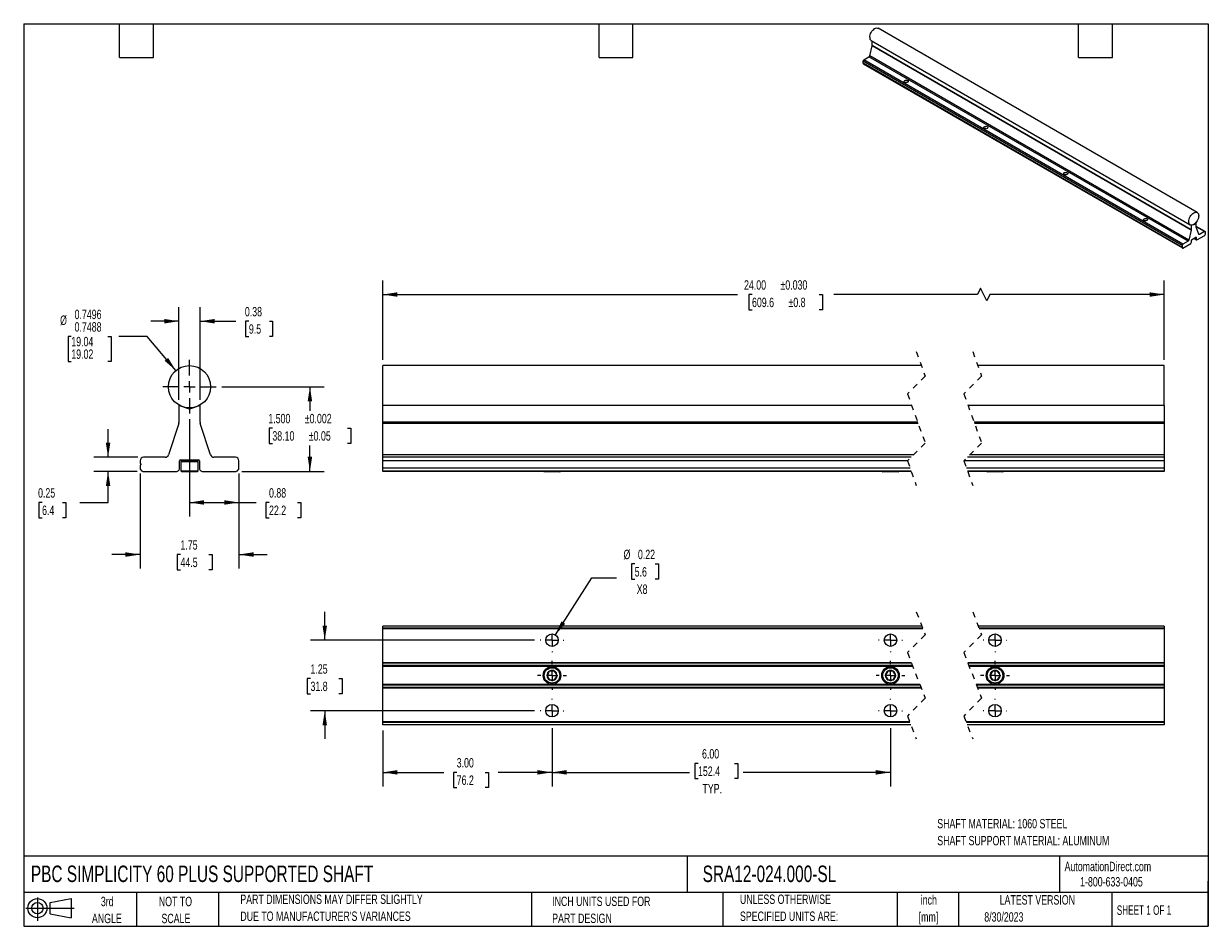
# Model space of a CAD drawing. Header units: inches. Extents: x 0.5 to 21.5, y 0.5 to 16.5.
import ezdxf

# ---------------------------------------------------------------- set-up
doc = ezdxf.new("R2010")
doc.units = ezdxf.units.IN
doc.header["$LTSCALE"] = 2
doc.header["$MEASUREMENT"] = 0
doc.linetypes.add('CENTERX2', pattern=[0.8, 0.5, -0.1, 0.1, -0.1])
doc.linetypes.add('HIDDEN', pattern=[0.075, 0.05, -0.025])
doc.layers.add('CENTER', color=40, linetype='CENTERX2')
doc.layers.add('SLD-DEFPOINTS', color=7, linetype='Continuous')
doc.layers.add('DIMENSIONS', color=140, linetype='Continuous', lineweight=25)
doc.layers.add('TEXT', color=140, linetype='Continuous', lineweight=25)
doc.styles.add('SLDTEXTSTYLE0', font='TXT', dxfattribs={"width": 0.7})
doc.styles.add('SLDTEXTSTYLE1', font='TXT', dxfattribs={"width": 0.65})
doc.dimstyles.new('SLDDIMSTYLE0', dxfattribs={"dimtxt": 0.169922, "dimasz": 0.26, "dimexe": 0, "dimexo": 0.0625, "dimgap": 0.04248, "dimtad": 0, "dimtih": 1, "dimtoh": 1, "dimrnd": 1e-09, "dimdsep": 46, "dimtxsty": 'SLDTEXTSTYLE0', "dimsah": 1, "dimcen": 0.09, "dimadec": 0, "dimazin": 2, "dimtfac": 1, "dimtofl": 0, "dimtmove": 0, "dimatfit": 3, "dimfxl": 0, "dimfrac": 2, "dimtolj": 1, "dimtzin": 12, "dimarcsym": 0})
doc.dimstyles.new('SLDDIMSTYLE1', dxfattribs={"dimtxt": 0.169922, "dimasz": 0.26, "dimexe": 0, "dimexo": 0.0625, "dimgap": 0.04248, "dimtad": 0, "dimtih": 1, "dimtoh": 1, "dimrnd": 1e-09, "dimzin": 12, "dimdsep": 46, "dimtxsty": 'SLDTEXTSTYLE0', "dimsah": 1, "dimcen": 0.09, "dimadec": 0, "dimazin": 3, "dimtfac": 1, "dimtmove": 0, "dimatfit": 0, "dimfxl": 0, "dimfrac": 2, "dimtolj": 1, "dimtzin": 12, "dimarcsym": 0})
doc.dimstyles.new('SLDDIMSTYLE2', dxfattribs={"dimtxt": 0.169922, "dimasz": 0.26, "dimexe": 0, "dimexo": 0.0625, "dimgap": 0.04248, "dimtad": 0, "dimtih": 1, "dimtoh": 1, "dimrnd": 1e-09, "dimdsep": 46, "dimtxsty": 'SLDTEXTSTYLE0', "dimsah": 1, "dimcen": 0.09, "dimadec": 0, "dimazin": 2, "dimtfac": 1, "dimtmove": 0, "dimatfit": 0, "dimfxl": 0, "dimfrac": 2, "dimtolj": 1, "dimtzin": 12, "dimarcsym": 0})
doc.dimstyles.new('SLDDIMSTYLE3', dxfattribs={"dimtxt": 0.169922, "dimasz": 0.26, "dimexe": 0, "dimexo": 0.0625, "dimgap": 0.04248, "dimtad": 0, "dimtih": 1, "dimtoh": 1, "dimdec": 3, "dimrnd": 1e-09, "dimzin": 4, "dimdsep": 46, "dimtxsty": 'SLDTEXTSTYLE0', "dimsah": 1, "dimcen": 0.09, "dimadec": 0, "dimazin": 1, "dimtol": 1, "dimtp": 0.002, "dimtm": 0.002, "dimtfac": 1, "dimtdec": 3, "dimtofl": 0, "dimtmove": 0, "dimatfit": 3, "dimfxl": 0, "dimfrac": 2, "dimtolj": 1, "dimarcsym": 0})
doc.dimstyles.new('SLDDIMSTYLE4', dxfattribs={"dimtxt": 0.169922, "dimasz": 0.26, "dimexe": 0, "dimexo": 0.0625, "dimgap": 0.04248, "dimtad": 0, "dimtih": 1, "dimtoh": 1, "dimdec": 4, "dimrnd": 1e-09, "dimzin": 0, "dimdsep": 46, "dimtxsty": 'SLDTEXTSTYLE0', "dimsah": 1, "dimcen": 0, "dimadec": 0, "dimazin": 0, "dimlim": 1, "dimtp": -0.0004, "dimtm": 0.0012, "dimtfac": 1, "dimtdec": 4, "dimtofl": 0, "dimtmove": 0, "dimatfit": 3, "dimfxl": 0, "dimfrac": 2, "dimtolj": 1, "dimtzin": 12, "dimarcsym": 0})
doc.dimstyles.new('SLDDIMSTYLE5', dxfattribs={"dimtxt": 0.169922, "dimasz": 0.26, "dimexe": 0, "dimexo": 0.0625, "dimgap": 0.04248, "dimtad": 0, "dimtih": 1, "dimtoh": 1, "dimrnd": 1e-09, "dimzin": 4, "dimdsep": 46, "dimtxsty": 'SLDTEXTSTYLE0', "dimsah": 1, "dimcen": 0.09, "dimadec": 0, "dimazin": 1, "dimtol": 1, "dimtp": 0.03, "dimtm": 0.03, "dimtfac": 1, "dimtdec": 3, "dimtofl": 0, "dimtmove": 0, "dimatfit": 3, "dimfxl": 0, "dimfrac": 2, "dimtolj": 1, "dimarcsym": 0})
doc.dimstyles.new('SLDDIMSTYLE6', dxfattribs={"dimtxt": 0.169922, "dimasz": 0.26, "dimexe": 0, "dimexo": 0.0625, "dimgap": 0.04248, "dimtad": 0, "dimtih": 1, "dimtoh": 1, "dimrnd": 1e-09, "dimzin": 4, "dimdsep": 46, "dimtxsty": 'SLDTEXTSTYLE0', "dimsah": 1, "dimcen": 0.09, "dimadec": 0, "dimazin": 1, "dimtfac": 1, "dimtofl": 0, "dimtmove": 0, "dimatfit": 3, "dimfxl": 0, "dimfrac": 2, "dimtolj": 1, "dimtzin": 12, "dimarcsym": 0})
doc.dimstyles.new('SLDDIMSTYLE7', dxfattribs={"dimtxt": 0.169922, "dimasz": 0.26, "dimexe": 0, "dimexo": 0.0625, "dimgap": 0.04248, "dimtad": 0, "dimtih": 1, "dimtoh": 1, "dimrnd": 1e-09, "dimdsep": 46, "dimtxsty": 'SLDTEXTSTYLE0', "dimsah": 1, "dimcen": 0, "dimadec": 0, "dimazin": 2, "dimtfac": 1, "dimtofl": 0, "dimtmove": 0, "dimatfit": 3, "dimfxl": 0, "dimfrac": 2, "dimtolj": 1, "dimtzin": 12, "dimarcsym": 0})

# ---------------------------------------------------------------- blocks, each defined once
blk = doc.blocks.new('Block11')
at = {"color": 7, "linetype": 'Continuous', "lineweight": 18}
for p, q in [((0, 0.227), (0.856, 0.227)), ((0.204, 0.418), (0.204, 0)), ((0.431, 0.328), (0.801, 0.396)), ((0.431, 0.126), (0.431, 0.328)), ((0.801, 0.396), (0.801, 0.058)), ((0.431, 0.126), (0.801, 0.058))]:
    blk.add_line(p, q, dxfattribs=at)
for radius in [0.169, 0.101]:
    blk.add_circle((0.204, 0.227), radius, dxfattribs=at)
blk = doc.blocks.new('Block12')
at = {"layer": 'SLD-DEFPOINTS'}
blk.add_blockref('Block11', (0, 0), dxfattribs=at)
blk = doc.blocks.new('SW_NOTE_0')
at = {"layer": 'TEXT', "color": 0, "char_height": 0.16667, "attachment_point": 1, "style": 'SLDTEXTSTYLE0'}
for s, insert in [('SHAFT MATERIAL: 1060 STEEL', (0, 0.215)), ('SHAFT SUPPORT MATERIAL: ALUMINUM', (0, -0.086))]:
    blk.add_mtext(s, dxfattribs=dict(at, insert=insert))
blk = doc.blocks.new('SW_NOTE_0_1')
at = {"layer": 'TEXT', "color": 0, "char_height": 0.1667, "attachment_point": 2, "style": 'SLDTEXTSTYLE0'}
for s, insert in [('inch', (0.25, 0.215)), ('[mm]', (0.244, -0.086))]:
    blk.add_mtext(s, dxfattribs=dict(at, insert=insert))
blk = doc.blocks.new('SW_NOTE_0_2')
at = {"layer": 'TEXT', "color": 0, "char_height": 0.16667, "attachment_point": 1, "style": 'SLDTEXTSTYLE0'}
for s, insert in [('UNLESS OTHERWISE', (0, 0.215)), ('SPECIFIED UNITS ARE:', (0, -0.086))]:
    blk.add_mtext(s, dxfattribs=dict(at, insert=insert))
blk = doc.blocks.new('SW_NOTE_0_3')
at = {"layer": 'TEXT', "color": 0, "char_height": 0.16667, "attachment_point": 1, "style": 'SLDTEXTSTYLE0'}
for s, insert in [('PART DIMENSIONS MAY DIFFER SLIGHTLY', (0, 0.215)), ("DUE TO MANUFACTURER'S VARIANCES", (0, -0.086))]:
    blk.add_mtext(s, dxfattribs=dict(at, insert=insert))
blk = doc.blocks.new('SW_NOTE_0_4')
at = {"layer": 'TEXT', "color": 0, "char_height": 0.1667, "attachment_point": 2, "style": 'SLDTEXTSTYLE0'}
for s, insert in [('NOT TO', (0.414, 0.215)), ('SCALE', (0.422, -0.086))]:
    blk.add_mtext(s, dxfattribs=dict(at, insert=insert))
blk = doc.blocks.new('SW_NOTE_0_5')
at = {"layer": 'TEXT', "color": 0, "char_height": 0.1667, "attachment_point": 2, "style": 'SLDTEXTSTYLE0'}
for s, insert in [('3rd', (0.182, 0.215)), ('ANGLE', (0.175, -0.086))]:
    blk.add_mtext(s, dxfattribs=dict(at, insert=insert))
blk = doc.blocks.new('SW_NOTE_0_6')
at = {"layer": 'TEXT', "color": 0, "char_height": 0.16667, "attachment_point": 1, "style": 'SLDTEXTSTYLE0'}
for s, insert in [('INCH UNITS USED FOR', (0, 0.215)), ('PART DESIGN', (0, -0.086))]:
    blk.add_mtext(s, dxfattribs=dict(at, insert=insert))
blk = doc.blocks.new('_D')
at = {"layer": 'DIMENSIONS'}
for p, q in [((3.439, 9.489), (3.439, 7.763)), ((4.314, 8.524), (4.314, 7.763)), ((3.439, 8.013), (4.314, 8.013)), ((4.314, 8.013), (4.619, 8.013)), ((4.849, 8.013), (4.792, 8.013)), ((4.792, 8.013), (4.792, 7.743)), ((5.354, 8.013), (5.411, 8.013)), ((5.411, 8.013), (5.411, 7.743)), ((4.792, 7.743), (4.849, 7.743)), ((5.411, 7.743), (5.354, 7.743))]:
    blk.add_line(p, q, dxfattribs=at)
for points in [[(3.439, 8.013), (3.699, 7.973), (3.699, 8.053)], [(4.314, 8.013), (4.054, 8.053), (4.054, 7.973)]]:
    blk.add_solid(points, dxfattribs=at)
at = {"layer": 'DIMENSIONS', "char_height": 0.1667, "attachment_point": 1, "style": 'SLDTEXTSTYLE0'}
for s, insert in [('0.88', (4.849, 8.266)), ('22.2', (4.849, 7.958))]:
    blk.add_mtext(s, dxfattribs=dict(at, insert=insert))
blk = doc.blocks.new('_D_1')
at = {"layer": 'DIMENSIONS'}
for p, q in [((2.564, 8.524), (2.564, 6.84)), ((4.314, 8.524), (4.314, 6.84)), ((2.564, 7.09), (2.064, 7.09)), ((3.279, 7.09), (3.221, 7.09)), ((3.221, 7.09), (3.221, 6.82)), ((3.783, 7.09), (3.841, 7.09)), ((3.841, 7.09), (3.841, 6.82)), ((4.314, 7.09), (4.814, 7.09)), ((3.221, 6.82), (3.279, 6.82)), ((3.841, 6.82), (3.783, 6.82))]:
    blk.add_line(p, q, dxfattribs=at)
for points in [[(2.564, 7.09), (2.304, 7.13), (2.304, 7.05)], [(4.314, 7.09), (4.574, 7.05), (4.574, 7.13)]]:
    blk.add_solid(points, dxfattribs=at)
at = {"layer": 'DIMENSIONS', "char_height": 0.1667, "attachment_point": 1, "style": 'SLDTEXTSTYLE0'}
for s, insert in [('1.75', (3.279, 7.343)), ('44.5', (3.279, 7.034))]:
    blk.add_mtext(s, dxfattribs=dict(at, insert=insert))
blk = doc.blocks.new('_D_2')
at = {"layer": 'DIMENSIONS'}
for p, q in [((1.996, 8.814), (1.996, 9.314)), ((2.524, 8.814), (1.746, 8.814)), ((2.514, 8.564), (1.746, 8.564)), ((1.996, 8.013), (1.996, 8.564)), ((0.826, 8.013), (0.769, 8.013)), ((0.769, 8.013), (0.769, 7.743)), ((1.189, 8.013), (1.246, 8.013)), ((1.246, 8.013), (1.246, 7.743)), ((1.496, 8.013), (1.996, 8.013)), ((0.769, 7.743), (0.826, 7.743)), ((1.246, 7.743), (1.189, 7.743))]:
    blk.add_line(p, q, dxfattribs=at)
for points in [[(1.996, 8.814), (2.036, 9.074), (1.956, 9.074)], [(1.996, 8.564), (1.956, 8.304), (2.036, 8.304)]]:
    blk.add_solid(points, dxfattribs=at)
at = {"layer": 'DIMENSIONS', "char_height": 0.1667, "attachment_point": 1, "style": 'SLDTEXTSTYLE0'}
for s, insert in [('0.25', (0.755, 8.266)), ('6.4', (0.826, 7.958))]:
    blk.add_mtext(s, dxfattribs=dict(at, insert=insert))
blk = doc.blocks.new('_D_3')
at = {"layer": 'DIMENSIONS'}
for p, q in [((4.014, 10.064), (5.824, 10.064)), ((5.574, 10.064), (5.574, 9.639)), ((4.908, 9.331), (4.851, 9.331)), ((4.851, 9.331), (4.851, 9.061)), ((6.241, 9.331), (6.298, 9.331)), ((6.298, 9.331), (6.298, 9.061)), ((4.851, 9.061), (4.908, 9.061)), ((6.298, 9.061), (6.241, 9.061)), ((5.574, 8.564), (5.574, 9.023)), ((4.365, 8.564), (5.824, 8.564))]:
    blk.add_line(p, q, dxfattribs=at)
for points in [[(5.574, 10.064), (5.534, 9.804), (5.614, 9.804)], [(5.574, 8.564), (5.614, 8.824), (5.534, 8.824)]]:
    blk.add_solid(points, dxfattribs=at)
at = {"layer": 'DIMENSIONS', "char_height": 0.1667, "attachment_point": 1, "style": 'SLDTEXTSTYLE0'}
for s, insert in [('1.500', (4.837, 9.584)), ('±0.002', (5.483, 9.584)), ('38.10', (4.908, 9.276)), ('±0.05', (5.554, 9.276))]:
    blk.add_mtext(s, dxfattribs=dict(at, insert=insert))
blk = doc.blocks.new('_D_4')
at = {"layer": 'DIMENSIONS'}
for p, q in [((3.252, 9.833), (3.252, 11.476)), ((3.627, 9.833), (3.627, 11.476)), ((3.252, 11.226), (2.752, 11.226)), ((3.627, 11.226), (4.261, 11.226)), ((4.492, 11.226), (4.434, 11.226)), ((4.434, 11.226), (4.434, 10.956)), ((4.855, 11.226), (4.912, 11.226)), ((4.912, 11.226), (4.912, 10.956)), ((4.434, 10.956), (4.492, 10.956)), ((4.912, 10.956), (4.855, 10.956))]:
    blk.add_line(p, q, dxfattribs=at)
for points in [[(3.252, 11.226), (2.992, 11.266), (2.992, 11.186)], [(3.627, 11.226), (3.887, 11.186), (3.887, 11.266)]]:
    blk.add_solid(points, dxfattribs=at)
at = {"layer": 'DIMENSIONS', "char_height": 0.1667, "attachment_point": 1, "style": 'SLDTEXTSTYLE0'}
for s, insert in [('0.38', (4.421, 11.479)), ('9.5', (4.492, 11.171))]:
    blk.add_mtext(s, dxfattribs=dict(at, insert=insert))
blk = doc.blocks.new('_D_5')
at = {"layer": 'DIMENSIONS'}
for p, q in [((1.344, 10.955), (1.287, 10.955)), ((1.287, 10.955), (1.287, 10.511)), ((1.99, 10.955), (2.048, 10.955)), ((2.048, 10.955), (2.048, 10.511)), ((2.689, 10.955), (2.189, 10.955)), ((3.198, 10.351), (2.689, 10.955)), ((1.287, 10.511), (1.344, 10.511)), ((2.048, 10.511), (1.99, 10.511))]:
    blk.add_line(p, q, dxfattribs=at)
blk.add_solid([(3.198, 10.351), (3.061, 10.575), (3, 10.524)], dxfattribs=at)
at = {"layer": 'DIMENSIONS', "char_height": 0.1667, "attachment_point": 1, "style": 'SLDTEXTSTYLE0'}
for s, insert in [('0.7496', (1.402, 11.43)), ('%%c', (1.145, 11.327)), ('0.7488', (1.402, 11.208)), ('19.04', (1.344, 10.948)), ('19.02', (1.344, 10.726))]:
    blk.add_mtext(s, dxfattribs=dict(at, insert=insert))
blk = doc.blocks.new('SW_CENTERMARKSYMBOL_0')
at = {"layer": 'CENTER', "color": 0}
for p, q in [((0, 0.2), (0, 0.475)), ((-0.2, 0), (-0.475, 0)), ((0, 0), (-0.1, 0)), ((0, 0), (0, 0.1)), ((0, 0), (0, -0.1)), ((0, 0), (0.1, 0)), ((0.2, 0), (0.475, 0)), ((0, -0.2), (0, -0.475))]:
    blk.add_line(p, q, dxfattribs=at)
blk = doc.blocks.new('_D_6')
at = {"layer": 'DIMENSIONS'}
for p, q in [((6.866, 10.539), (6.866, 11.949)), ((17.461, 11.81), (17.406, 11.699)), ((17.572, 11.588), (17.461, 11.81)), ((20.72, 10.539), (20.72, 11.949)), ((6.866, 11.699), (13.154, 11.699)), ((13.411, 11.699), (13.354, 11.699)), ((13.354, 11.699), (13.354, 11.429)), ((14.603, 11.699), (14.66, 11.699)), ((14.66, 11.699), (14.66, 11.429)), ((17.406, 11.699), (14.86, 11.699)), ((17.628, 11.699), (17.572, 11.588)), ((20.72, 11.699), (17.628, 11.699)), ((13.354, 11.429), (13.411, 11.429)), ((14.66, 11.429), (14.603, 11.429))]:
    blk.add_line(p, q, dxfattribs=at)
for points in [[(6.866, 11.699), (7.126, 11.659), (7.126, 11.739)], [(20.72, 11.699), (20.46, 11.739), (20.46, 11.659)]]:
    blk.add_solid(points, dxfattribs=at)
at = {"layer": 'DIMENSIONS', "char_height": 0.1667, "attachment_point": 1, "style": 'SLDTEXTSTYLE0'}
for s, insert in [('24.00', (13.27, 11.952)), ('±0.030', (13.916, 11.952)), ('609.6', (13.411, 11.643)), ('±0.8', (14.058, 11.643))]:
    blk.add_mtext(s, dxfattribs=dict(at, insert=insert))
blk = doc.blocks.new('_D_7')
at = {"layer": 'DIMENSIONS'}
for p, q in [((5.837, 5.572), (5.837, 6.072)), ((9.556, 5.572), (5.587, 5.572)), ((5.584, 4.892), (5.527, 4.892)), ((5.527, 4.892), (5.527, 4.622)), ((6.089, 4.892), (6.146, 4.892)), ((6.146, 4.892), (6.146, 4.622)), ((5.527, 4.622), (5.584, 4.622)), ((6.146, 4.622), (6.089, 4.622)), ((9.556, 4.322), (5.587, 4.322)), ((5.837, 4.322), (5.837, 3.822))]:
    blk.add_line(p, q, dxfattribs=at)
for points in [[(5.837, 5.572), (5.877, 5.832), (5.797, 5.832)], [(5.837, 4.322), (5.797, 4.062), (5.877, 4.062)]]:
    blk.add_solid(points, dxfattribs=at)
at = {"layer": 'DIMENSIONS', "char_height": 0.1667, "attachment_point": 1, "style": 'SLDTEXTSTYLE0'}
for s, insert in [('1.25', (5.584, 5.145)), ('31.8', (5.584, 4.837))]:
    blk.add_mtext(s, dxfattribs=dict(at, insert=insert))
blk = doc.blocks.new('_D_8')
at = {"layer": 'DIMENSIONS'}
for p, q in [((9.866, 4.012), (9.866, 2.979)), ((6.866, 3.972), (6.866, 2.979)), ((6.866, 3.229), (7.946, 3.229)), ((8.176, 3.229), (8.119, 3.229)), ((8.119, 3.229), (8.119, 2.959)), ((8.681, 3.229), (8.738, 3.229)), ((8.738, 3.229), (8.738, 2.959)), ((9.866, 3.229), (8.911, 3.229)), ((8.119, 2.959), (8.176, 2.959)), ((8.738, 2.959), (8.681, 2.959))]:
    blk.add_line(p, q, dxfattribs=at)
for points in [[(6.866, 3.229), (7.126, 3.189), (7.126, 3.269)], [(9.866, 3.229), (9.606, 3.269), (9.606, 3.189)]]:
    blk.add_solid(points, dxfattribs=at)
at = {"layer": 'DIMENSIONS', "char_height": 0.1667, "attachment_point": 1, "style": 'SLDTEXTSTYLE0'}
for s, insert in [('3.00', (8.176, 3.482)), ('76.2', (8.176, 3.174))]:
    blk.add_mtext(s, dxfattribs=dict(at, insert=insert))
blk = doc.blocks.new('_D_9')
at = {"layer": 'DIMENSIONS'}
for p, q in [((9.866, 4.012), (9.866, 2.979)), ((15.866, 4.012), (15.866, 2.979)), ((12.454, 3.388), (12.397, 3.388)), ((12.397, 3.388), (12.397, 3.118)), ((13.101, 3.388), (13.158, 3.388)), ((13.158, 3.388), (13.158, 3.118)), ((9.866, 3.229), (12.302, 3.229)), ((15.866, 3.229), (13.253, 3.229)), ((12.397, 3.118), (12.454, 3.118)), ((13.158, 3.118), (13.101, 3.118))]:
    blk.add_line(p, q, dxfattribs=at)
for points in [[(9.866, 3.229), (10.126, 3.189), (10.126, 3.269)], [(15.866, 3.229), (15.606, 3.269), (15.606, 3.189)]]:
    blk.add_solid(points, dxfattribs=at)
at = {"layer": 'DIMENSIONS', "char_height": 0.1667, "attachment_point": 1, "style": 'SLDTEXTSTYLE0'}
for s, insert in [('6.00', (12.525, 3.641)), ('152.4', (12.454, 3.333)), ('TYP.', (12.533, 3.024))]:
    blk.add_mtext(s, dxfattribs=dict(at, insert=insert))
blk = doc.blocks.new('_D_10')
at = {"layer": 'DIMENSIONS'}
for p, q in [((11.331, 6.923), (11.274, 6.923)), ((11.274, 6.923), (11.274, 6.652)), ((11.695, 6.923), (11.752, 6.923)), ((11.752, 6.923), (11.752, 6.652)), ((9.926, 5.665), (10.57, 6.676)), ((10.57, 6.676), (11.008, 6.676)), ((11.274, 6.652), (11.331, 6.652)), ((11.752, 6.652), (11.695, 6.652))]:
    blk.add_line(p, q, dxfattribs=at)
blk.add_solid([(9.926, 5.665), (10.099, 5.863), (10.032, 5.906)], dxfattribs=at)
at = {"layer": 'DIMENSIONS', "char_height": 0.1667, "attachment_point": 1, "style": 'SLDTEXTSTYLE0'}
for s, insert in [('%%c', (11.133, 7.175)), ('0.22', (11.389, 7.175)), ('5.6', (11.331, 6.867)), ('X8', (11.367, 6.559))]:
    blk.add_mtext(s, dxfattribs=dict(at, insert=insert))
blk = doc.blocks.new('SW_CENTERMARKSYMBOL_1')
at = {"layer": 'CENTER', "color": 0}
for p, q in [((0, 0.2), (0, 0.211)), ((-0.2, 0), (-0.211, 0)), ((0, 0), (-0.1, 0)), ((0, 0), (0, 0.1)), ((0, 0), (0, -0.1)), ((0, 0), (0.1, 0)), ((0.2, 0), (0.211, 0)), ((0, -0.2), (0, -0.211))]:
    blk.add_line(p, q, dxfattribs=at)
blk = doc.blocks.new('SW_CENTERMARKSYMBOL_2')
at = {"layer": 'CENTER', "color": 0}
for p, q in [((0, 0.2), (0, 0.21)), ((-0.2, 0), (-0.211, 0)), ((0, 0), (-0.1, 0)), ((0, 0), (0, 0.1)), ((0, 0), (0, -0.1)), ((0, 0), (0.1, 0)), ((0.2, 0), (0.21, 0)), ((0, -0.2), (0, -0.211))]:
    blk.add_line(p, q, dxfattribs=at)
blk = doc.blocks.new('SW_CENTERMARKSYMBOL_3')
at = {"layer": 'CENTER', "color": 0}
for p, q in [((0, 0.2), (0, 0.211)), ((-0.2, 0), (-0.211, 0)), ((0, 0), (-0.1, 0)), ((0, 0), (0, 0.1)), ((0, 0), (0, -0.1)), ((0, 0), (0.1, 0)), ((0.2, 0), (0.211, 0)), ((0, -0.2), (0, -0.211))]:
    blk.add_line(p, q, dxfattribs=at)
blk = doc.blocks.new('SW_CENTERMARKSYMBOL_4')
at = {"layer": 'CENTER', "color": 0}
for p, q in [((0, 0.2), (0, 0.211)), ((-0.2, 0), (-0.211, 0)), ((0, 0), (-0.1, 0)), ((0, 0), (0, 0.1)), ((0, 0), (0, -0.1)), ((0, 0), (0.1, 0)), ((0.2, 0), (0.211, 0)), ((0, -0.2), (0, -0.211))]:
    blk.add_line(p, q, dxfattribs=at)
blk = doc.blocks.new('SW_CENTERMARKSYMBOL_5')
at = {"layer": 'CENTER', "color": 0}
for p, q in [((0, 0.2), (0, 0.21)), ((-0.2, 0), (-0.211, 0)), ((0, 0), (-0.1, 0)), ((0, 0), (0, 0.1)), ((0, 0), (0, -0.1)), ((0, 0), (0.1, 0)), ((0.2, 0), (0.21, 0)), ((0, -0.2), (0, -0.211))]:
    blk.add_line(p, q, dxfattribs=at)
blk = doc.blocks.new('SW_CENTERMARKSYMBOL_6')
at = {"layer": 'CENTER', "color": 0}
for p, q in [((0, 0.2), (0, 0.21)), ((-0.2, 0), (-0.211, 0)), ((0, 0), (-0.1, 0)), ((0, 0), (0, 0.1)), ((0, 0), (0, -0.1)), ((0, 0), (0.1, 0)), ((0.2, 0), (0.21, 0)), ((0, -0.2), (0, -0.211))]:
    blk.add_line(p, q, dxfattribs=at)
blk = doc.blocks.new('SW_CENTERMARKSYMBOL_7')
at = {"layer": 'CENTER', "color": 0}
for p, q in [((0, 0.2), (0, 0.256)), ((-0.2, 0), (-0.256, 0)), ((0, 0), (-0.1, 0)), ((0, 0), (0, 0.1)), ((0, 0), (0, -0.1)), ((0, 0), (0.1, 0)), ((0.2, 0), (0.256, 0)), ((0, -0.2), (0, -0.256))]:
    blk.add_line(p, q, dxfattribs=at)
blk = doc.blocks.new('SW_CENTERMARKSYMBOL_8')
at = {"layer": 'CENTER', "color": 0}
for p, q in [((0, 0.2), (0, 0.256)), ((-0.2, 0), (-0.256, 0)), ((0, 0), (-0.1, 0)), ((0, 0), (0, 0.1)), ((0, 0), (0, -0.1)), ((0, 0), (0.1, 0)), ((0.2, 0), (0.256, 0)), ((0, -0.2), (0, -0.256))]:
    blk.add_line(p, q, dxfattribs=at)
blk = doc.blocks.new('SW_CENTERMARKSYMBOL_9')
at = {"layer": 'CENTER', "color": 0}
for p, q in [((0, 0.2), (0, 0.256)), ((-0.2, 0), (-0.256, 0)), ((0, 0), (-0.1, 0)), ((0, 0), (0, 0.1)), ((0, 0), (0, -0.1)), ((0, 0), (0.1, 0)), ((0.2, 0), (0.256, 0)), ((0, -0.2), (0, -0.256))]:
    blk.add_line(p, q, dxfattribs=at)

msp = doc.modelspace()

# ---------------------------------------------------------------- linework, layer by layer
for p, q in [((21.30468, 13.15247), (15.64782, 16.4181)), ((15.52283, 16.20159), (21.17969, 12.93596)), ((15.54113, 16.11321), (15.54113, 16.19102)), ((15.49762, 15.93074), (15.54041, 16.10753)), ((21.19727, 12.8419), (15.54041, 16.10753)), ((21.19799, 12.84757), (15.54113, 16.11321)), ((21.03594, 12.5686), (15.37909, 15.83423)), ((15.37909, 15.79884), (15.37909, 15.83423)), ((21.03594, 12.53321), (15.37909, 15.79884)), ((15.38323, 15.78969), (21.04008, 12.52406)), ((15.39323, 15.85872), (15.48361, 15.9109)), ((21.05008, 12.59309), (15.39323, 15.85872)), ((21.14046, 12.64526), (15.48361, 15.9109)), ((21.15447, 12.66511), (15.49762, 15.93074)), ((21.19727, 12.8419), (21.15447, 12.66511)), ((21.19799, 12.92866), (21.19432, 12.93077)), ((21.24218, 12.93559), (21.19799, 12.92866)), ((21.19799, 12.92866), (21.19799, 12.84757)), ((21.24218, 12.93559), (21.23631, 12.93898)), ((21.28637, 12.97968), (21.24218, 12.93559)), ((21.28637, 12.97968), (21.28546, 12.98021)), ((21.28637, 12.8986), (21.28637, 12.97968)), ((21.44428, 12.81587), (21.28637, 12.90703)), ((21.43428, 12.81488), (21.28637, 12.90026)), ((21.32989, 12.76637), (21.2871, 12.89376)), ((21.43428, 12.81488), (21.3439, 12.76271)), ((21.04759, 12.52361), (21.18928, 12.6054)), ((21.14046, 12.64526), (21.05008, 12.59309)), ((21.18928, 12.6054), (21.19163, 12.60774)), ((21.20093, 12.62846), (21.20093, 12.66384)), ((21.20447, 12.66997), (21.27989, 12.71351)), ((21.24339, 12.69243), (21.28757, 12.66693)), ((21.28343, 12.67608), (21.24925, 12.69582)), ((21.28343, 12.71147), (21.27989, 12.71351)), ((21.28343, 12.71147), (21.28343, 12.67608)), ((21.29273, 12.66611), (21.29508, 12.66648)), ((21.29508, 12.66648), (21.43677, 12.74828)), ((21.3439, 12.76271), (21.32805, 12.77186)), ((21.43677, 12.74828), (21.43912, 12.75061)), ((21.44606, 12.79017), (21.44842, 12.79311)), ((21.44606, 12.78515), (21.44606, 12.79017)), ((21.44842, 12.78494), (21.44606, 12.7863)), ((21.44842, 12.78494), (21.44606, 12.78515)), ((21.44842, 12.79311), (21.44842, 12.80671)), ((21.44842, 12.77133), (21.44842, 12.78494)), ((21.03594, 12.5686), (21.03594, 12.53321)), ((21.04525, 12.52324), (21.04759, 12.52361)), ((16.4141, 10.43884), (6.86619, 10.43884)), ((6.86619, 10.06384), (6.86619, 10.43884)), ((20.71973, 10.43884), (17.4141, 10.43884)), ((20.71973, 10.06384), (20.71973, 10.43884)), ((6.86619, 9.73302), (6.86619, 10.06384)), ((20.71973, 9.73302), (20.71973, 10.06384)), ((3.25186, 9.73302), (3.25186, 9.43512)), ((3.43936, 9.66477), (3.25186, 9.73302)), ((3.34436, 9.70107), (3.34436, 9.69935)), ((3.62686, 9.73302), (3.43936, 9.66477)), ((3.53436, 9.69935), (3.53436, 9.70107)), ((3.62686, 9.43512), (3.62686, 9.73302)), ((16.24023, 9.73302), (6.86619, 9.73302)), ((6.86619, 9.43512), (6.86619, 9.73302)), ((20.71973, 9.73302), (17.24023, 9.73302)), ((20.71973, 9.73302), (20.71973, 9.43512)), ((3.2488, 9.4158), (3.06724, 8.85703)), ((3.81148, 8.85703), (3.62992, 9.4158)), ((16.34776, 9.43512), (6.86619, 9.43512)), ((6.86619, 9.4158), (6.86619, 9.43512)), ((16.35474, 9.4158), (6.86619, 9.4158)), ((6.86619, 8.85703), (6.86619, 9.4158)), ((20.71973, 9.43512), (17.34776, 9.43512)), ((20.71973, 9.4158), (17.35474, 9.4158)), ((20.71973, 9.43512), (20.71973, 9.4158)), ((20.71973, 9.4158), (20.71973, 8.85703)), ((16.2733, 8.85703), (6.86619, 8.85703)), ((6.86619, 8.81384), (6.86619, 8.85703)), ((20.71973, 8.85703), (17.2733, 8.85703)), ((20.71973, 8.85703), (20.71973, 8.81384)), ((2.56436, 8.75384), (2.56436, 8.70384)), ((2.56436, 8.70384), (2.57436, 8.69807)), ((2.57436, 8.67961), (2.56436, 8.67384)), ((2.56436, 8.67384), (2.56436, 8.62384)), ((2.57436, 8.69807), (2.57436, 8.67961)), ((3.0078, 8.81384), (2.62436, 8.81384)), ((3.26436, 8.62384), (3.26436, 8.75384)), ((3.27936, 8.76884), (3.59936, 8.76884)), ((3.29286, 8.74384), (3.28336, 8.73434)), ((3.28336, 8.73434), (3.28336, 8.57284)), ((3.59536, 8.73434), (3.28336, 8.73434)), ((3.29286, 8.74384), (3.58586, 8.74384)), ((3.34436, 8.76884), (3.34436, 8.74384)), ((3.53436, 8.74384), (3.53436, 8.76884)), ((3.59536, 8.73434), (3.58586, 8.74384)), ((3.59536, 8.57284), (3.59536, 8.73434)), ((3.61436, 8.75384), (3.61436, 8.62384)), ((4.25436, 8.81384), (3.87092, 8.81384)), ((4.31436, 8.62384), (4.31436, 8.75384)), ((6.86619, 8.75384), (6.86619, 8.81384)), ((16.23011, 8.81384), (6.86619, 8.81384)), ((6.86619, 8.62384), (6.86619, 8.75384)), ((16.17011, 8.75384), (6.86619, 8.75384)), ((6.86619, 8.56746), (6.86619, 8.62384)), ((16.21196, 8.62384), (6.86619, 8.62384)), ((20.71973, 8.75384), (17.17011, 8.75384)), ((20.71973, 8.62384), (17.21196, 8.62384)), ((20.71973, 8.81384), (17.23011, 8.81384)), ((20.71973, 8.81384), (20.71973, 8.75384)), ((20.71973, 8.75384), (20.71973, 8.62384)), ((20.71973, 8.62384), (20.71973, 8.56746)), ((2.60384, 8.56746), (2.61378, 8.56384)), ((2.61378, 8.56384), (3.21494, 8.56384)), ((3.21494, 8.56384), (3.22488, 8.56746)), ((3.28336, 8.57284), (3.30236, 8.55384)), ((3.28336, 8.57284), (3.59536, 8.57284)), ((3.57636, 8.55384), (3.30236, 8.55384)), ((3.57636, 8.55384), (3.59536, 8.57284)), ((3.65384, 8.56746), (3.66378, 8.56384)), ((3.66378, 8.56384), (4.26494, 8.56384)), ((4.26494, 8.56384), (4.27488, 8.56746)), ((16.23231, 8.56746), (6.86619, 8.56746)), ((6.86619, 8.56384), (6.86619, 8.56746)), ((16.23362, 8.56384), (6.86619, 8.56384)), ((9.71919, 8.56384), (9.72919, 8.55384)), ((10.00319, 8.55384), (9.72919, 8.55384)), ((10.00319, 8.55384), (10.01319, 8.56384)), ((15.71919, 8.56384), (15.72919, 8.55384)), ((16.00319, 8.55384), (15.72919, 8.55384)), ((16.00319, 8.55384), (16.01319, 8.56384)), ((20.71973, 8.56746), (17.23231, 8.56746)), ((20.71973, 8.56384), (17.23362, 8.56384)), ((17.57272, 8.56384), (17.58273, 8.55384)), ((17.85673, 8.55384), (17.58273, 8.55384)), ((17.85673, 8.55384), (17.86672, 8.56384)), ((20.71973, 8.56746), (20.71973, 8.56384)), ((16.42107, 5.82233), (6.86619, 5.82233)), ((6.86619, 5.78285), (6.86619, 5.82233)), ((16.43642, 5.78285), (6.86619, 5.78285)), ((6.86619, 5.77291), (6.86619, 5.78285)), ((16.44028, 5.77291), (6.86619, 5.77291)), ((6.86619, 5.17175), (6.86619, 5.77291)), ((20.71973, 5.82233), (17.42107, 5.82233)), ((20.71973, 5.78285), (17.43642, 5.78285)), ((20.71973, 5.77291), (17.44028, 5.77291)), ((20.71973, 5.82233), (20.71973, 5.78285)), ((20.71973, 5.78285), (20.71973, 5.77291)), ((20.71973, 5.77291), (20.71973, 5.17175)), ((16.2366, 5.17175), (6.86619, 5.17175)), ((6.86619, 5.1618), (6.86619, 5.17175)), ((16.24047, 5.1618), (6.86619, 5.1618)), ((6.86619, 5.12233), (6.86619, 5.1618)), ((16.25582, 5.12233), (6.86619, 5.12233)), ((6.86619, 5.10733), (6.86619, 5.12233)), ((16.26165, 5.10733), (6.86619, 5.10733)), ((6.86619, 4.78733), (6.86619, 5.10733)), ((20.71973, 5.17175), (17.2366, 5.17175)), ((20.71973, 5.1618), (17.24047, 5.1618)), ((20.71973, 5.12233), (17.25582, 5.12233)), ((20.71973, 5.10733), (17.26165, 5.10733)), ((20.71973, 5.17175), (20.71973, 5.1618)), ((20.71973, 5.1618), (20.71973, 5.12233)), ((20.71973, 5.12233), (20.71973, 5.10733)), ((20.71973, 5.10733), (20.71973, 4.78733)), ((9.91122, 5.02533), (9.82116, 5.02533)), ((9.82116, 4.86933), (9.91122, 4.86933)), ((15.91122, 5.02533), (15.82116, 5.02533)), ((15.82116, 4.86933), (15.91122, 4.86933)), ((17.76476, 5.02533), (17.67469, 5.02533)), ((17.67469, 4.86933), (17.76476, 4.86933)), ((16.38607, 4.78733), (6.86619, 4.78733)), ((6.86619, 4.77233), (6.86619, 4.78733)), ((16.3919, 4.77233), (6.86619, 4.77233)), ((6.86619, 4.73285), (6.86619, 4.77233)), ((16.40725, 4.73285), (6.86619, 4.73285)), ((6.86619, 4.72291), (6.86619, 4.73285)), ((16.41112, 4.72291), (6.86619, 4.72291)), ((6.86619, 4.12175), (6.86619, 4.72291)), ((20.71973, 4.78733), (17.38607, 4.78733)), ((20.71973, 4.77233), (17.3919, 4.77233)), ((20.71973, 4.73285), (17.40725, 4.73285)), ((20.71973, 4.72291), (17.41112, 4.72291)), ((20.71973, 4.78733), (20.71973, 4.77233)), ((20.71973, 4.77233), (20.71973, 4.73285)), ((20.71973, 4.73285), (20.71973, 4.72291)), ((20.71973, 4.72291), (20.71973, 4.12175)), ((16.20744, 4.12175), (6.86619, 4.12175)), ((6.86619, 4.1118), (6.86619, 4.12175)), ((16.2113, 4.1118), (6.86619, 4.1118)), ((6.86619, 4.07233), (6.86619, 4.1118)), ((16.22666, 4.07233), (6.86619, 4.07233)), ((20.71973, 4.12175), (17.20744, 4.12175)), ((20.71973, 4.1118), (17.2113, 4.1118)), ((20.71973, 4.07233), (17.22665, 4.07233)), ((20.71973, 4.12175), (20.71973, 4.1118)), ((20.71973, 4.1118), (20.71973, 4.07233))]:
    msp.add_line(p, q)
at = {"color": 7, "linetype": 'HIDDEN', "lineweight": 18}
for p, q in [((16.32386, 10.68884), (16.48134, 10.25257)), ((17.32386, 10.68884), (17.48134, 10.25257)), ((16.48134, 10.25257), (16.16638, 9.93761)), ((17.48134, 10.25257), (17.16638, 9.93761)), ((16.16638, 9.93761), (16.48134, 9.06507)), ((17.16638, 9.93761), (17.48134, 9.06507)), ((16.48134, 9.06507), (16.16638, 8.75011)), ((17.48134, 9.06507), (17.16638, 8.75011)), ((16.16638, 8.75011), (16.32386, 8.31384)), ((17.16638, 8.75011), (17.32386, 8.31384)), ((16.32386, 6.07233), (16.48134, 5.66731)), ((17.32386, 6.07233), (17.48134, 5.66731)), ((16.48134, 5.66731), (16.16638, 5.35235)), ((17.48134, 5.66731), (17.16638, 5.35235)), ((16.16638, 5.35235), (16.48134, 4.54231)), ((17.16638, 5.35235), (17.48134, 4.54231)), ((16.48134, 4.54231), (16.16638, 4.22735)), ((17.48134, 4.54231), (17.16638, 4.22735)), ((16.16638, 4.22735), (16.32386, 3.82233)), ((17.16638, 4.22735), (17.32386, 3.82233))]:
    msp.add_line(p, q, dxfattribs=at)
at = {"flags": 128}
for points in [[(15.49694, 16.25882), (15.49864, 16.27971), (15.50367, 16.30176), (15.51183, 16.32412), (15.52283, 16.34594), (15.53622, 16.36636), (15.5515, 16.38462), (15.56808, 16.4), (15.58533, 16.41191), (15.60257, 16.4199), (15.61915, 16.42367), (15.63443, 16.42306), (15.64782, 16.4181)], [(16.17116, 15.49141), (16.17881, 15.48496), (16.18191, 15.47735), (16.18004, 15.46961), (16.17346, 15.46279), (16.16304, 15.4578), (16.15021, 15.45531), (16.13669, 15.45567), (16.1243, 15.45883), (16.11473, 15.46436), (16.10926, 15.4715), (16.10864, 15.47931), (16.11294, 15.48672), (16.12159, 15.49273), (16.13341, 15.49653), (16.14682, 15.49761), (16.16, 15.49582), (16.17116, 15.49141)], [(17.58538, 14.675), (17.59303, 14.66855), (17.59613, 14.66095), (17.59426, 14.65321), (17.58767, 14.64638), (17.57726, 14.64139), (17.56442, 14.6389), (17.5509, 14.63927), (17.53852, 14.64242), (17.52895, 14.64795), (17.52348, 14.6551), (17.52285, 14.6629), (17.52715, 14.67031), (17.5358, 14.67632), (17.54763, 14.68012), (17.56103, 14.6812), (17.57421, 14.67942), (17.58538, 14.675)], [(18.99959, 13.85859), (19.00724, 13.85214), (19.01034, 13.84454), (19.00847, 13.8368), (19.00188, 13.82997), (18.99147, 13.82498), (18.97864, 13.8225), (18.96511, 13.82286), (18.95273, 13.82601), (18.94316, 13.83154), (18.93769, 13.83869), (18.93707, 13.84649), (18.94137, 13.8539), (18.95002, 13.85991), (18.96184, 13.86372), (18.97525, 13.8648), (18.98842, 13.86301), (18.99959, 13.85859)], [(20.41381, 13.04218), (20.42145, 13.03574), (20.42455, 13.02813), (20.42268, 13.02039), (20.4161, 13.01356), (20.40568, 13.00857), (20.39285, 13.00609), (20.37933, 13.00645), (20.36694, 13.00961), (20.35737, 13.01513), (20.35191, 13.02228), (20.35128, 13.03009), (20.35558, 13.03749), (20.36423, 13.04351), (20.37605, 13.04731), (20.38946, 13.04839), (20.40264, 13.0466), (20.41381, 13.04218)], [(21.15379, 12.99319), (21.15549, 13.01408), (21.16052, 13.03613), (21.16869, 13.05849), (21.17968, 13.0803), (21.19307, 13.10073), (21.20836, 13.11898), (21.22494, 13.13436), (21.24218, 13.14628), (21.25942, 13.15427), (21.27601, 13.15804), (21.29129, 13.15743), (21.30468, 13.15246), (21.31567, 13.14334), (21.32384, 13.13041), (21.32887, 13.11417), (21.33057, 13.09524), (21.32887, 13.07434), (21.32384, 13.05229), (21.31567, 13.02993), (21.30468, 13.00812), (21.29129, 12.98769), (21.27601, 12.96944), (21.25942, 12.95406), (21.24218, 12.94214), (21.22494, 12.93415), (21.20836, 12.93039), (21.19307, 12.931), (21.17968, 12.93596), (21.16869, 12.94508), (21.16052, 12.95801), (21.15549, 12.97425), (21.15379, 12.99319)], [(21.28343, 12.67608), (21.28359, 12.67369), (21.28408, 12.67155), (21.28489, 12.6697), (21.28599, 12.66819), (21.28736, 12.66706), (21.28896, 12.66632), (21.29077, 12.666), (21.29273, 12.66611)], [(21.3439, 12.76271), (21.3416, 12.76159), (21.33935, 12.76091), (21.33721, 12.7607), (21.33524, 12.76096), (21.33348, 12.76168), (21.33198, 12.76284), (21.33077, 12.76442), (21.32989, 12.76637)], [(21.03594, 12.53321), (21.03611, 12.53082), (21.0366, 12.52868), (21.0374, 12.52683), (21.0385, 12.52532), (21.03987, 12.52419), (21.04147, 12.52345), (21.04328, 12.52313), (21.04525, 12.52324)], [(9.82116, 5.02533), (9.81177, 5.00907), (9.80147, 4.99122), (9.78694, 4.96605), (9.77612, 4.94733)], [(9.77612, 4.94733), (9.78551, 4.93107), (9.79581, 4.91322), (9.81034, 4.88805), (9.82116, 4.86933)], [(9.95626, 4.94733), (9.94687, 4.96358), (9.93657, 4.98143), (9.92204, 5.0066), (9.91122, 5.02533)], [(9.91122, 4.86933), (9.92061, 4.88558), (9.93091, 4.90343), (9.94545, 4.9286), (9.95626, 4.94733)], [(15.82116, 5.02533), (15.80147, 4.99122), (15.78694, 4.96605), (15.77612, 4.94733)], [(15.77612, 4.94733), (15.79581, 4.91322), (15.81034, 4.88805), (15.82116, 4.86933)], [(15.95626, 4.94733), (15.93657, 4.98143), (15.92204, 5.0066), (15.91122, 5.02533)], [(15.91122, 4.86933), (15.93091, 4.90343), (15.94544, 4.9286), (15.95626, 4.94733)], [(17.67469, 5.02533), (17.655, 4.99122), (17.64047, 4.96605), (17.62966, 4.94733)], [(17.62966, 4.94733), (17.64935, 4.91322), (17.66388, 4.88805), (17.67469, 4.86933)], [(17.80979, 4.94733), (17.7901, 4.98143), (17.77557, 5.0066), (17.76476, 5.02533)], [(17.76476, 4.86933), (17.78445, 4.90343), (17.79898, 4.9286), (17.80979, 4.94733)]]:
    msp.add_lwpolyline(points, dxfattribs=at)
for centre, radius in [((3.43936, 10.06384), 0.375), ((9.86619, 5.57233), 0.1105), ((15.86619, 5.57233), 0.1105), ((17.71972, 5.57233), 0.1105), ((9.86619, 4.94733), 0.156), ((9.86619, 4.94733), 0.137), ((15.86619, 4.94733), 0.156), ((15.86619, 4.94733), 0.137), ((17.71972, 4.94733), 0.156), ((17.71972, 4.94733), 0.137), ((9.86619, 4.32233), 0.1105), ((15.86619, 4.32233), 0.1105), ((17.71972, 4.32233), 0.1105)]:
    msp.add_circle(centre, radius)
for centre, radius, start, end in [((15.55819, 16.25206), 0.06162, 173.701152, 234.986667), ((15.51686, 16.11341), 0.02427, 345.990939, 359.522796), ((15.38889, 15.79776), 0.00986, 173.705878, 234.981942), ((15.40979, 15.83283), 0.03074, 122.605478, 177.394522), ((15.46588, 15.93828), 0.03262, 302.916529, 346.63325), ((21.17372, 12.84778), 0.02427, 345.990939, 359.522796), ((21.30163, 12.8984), 0.01525, 179.240638, 197.703357), ((21.4398, 12.80811), 0.00873, 350.785963, 129.203285), ((21.12273, 12.67265), 0.03262, 302.916529, 346.63325), ((21.1697, 12.63004), 0.03127, 314.51925, 357.106913), ((21.20861, 12.66349), 0.00768, 122.605478, 177.394522), ((21.28127, 12.71182), 0.00218, 350.785963, 129.203285), ((21.41719, 12.77291), 0.03127, 314.51925, 357.106913), ((21.06665, 12.5672), 0.03074, 122.605478, 177.394522), ((3.18936, 9.43512), 0.0625, 342, 0), ((3.68936, 9.43512), 0.0625, 180, 198), ((3.0078, 8.87634), 0.0625, 270, 342), ((3.87092, 8.87634), 0.0625, 198, 270), ((2.62436, 8.75384), 0.06, 90, 180), ((2.62436, 8.62384), 0.06, 180, 250), ((3.20436, 8.62384), 0.06, 290, 0), ((3.27936, 8.75384), 0.015, 90, 180), ((3.59936, 8.75384), 0.015, 0, 90), ((3.67436, 8.62384), 0.06, 180, 250), ((4.25436, 8.75384), 0.06, 0, 90), ((4.25436, 8.62384), 0.06, 290, 0), ((9.86619, 4.94732), 0.09007, 120.000942, 179.999205), ((9.86619, 4.94733), 0.09007, 180.000795, 239.999058), ((9.86619, 4.94732), 0.09007, 60.000104, 119.999896), ((9.86619, 4.94733), 0.09007, 240.000104, 299.999896), ((9.86619, 4.94733), 0.09007, 359.999589, 60.000264), ((9.86619, 4.94732), 0.09007, 299.999736, 0.000411), ((15.86619, 4.94733), 0.09007, 119.999922, 179.999902), ((15.86619, 4.94733), 0.09007, 180.000098, 240.000078), ((15.86619, 4.94733), 0.09007, 60.000011, 119.999989), ((15.86619, 4.94733), 0.09007, 240.000011, 299.999989), ((15.86619, 4.94733), 0.09007, 0.000192, 59.999661), ((15.86619, 4.94733), 0.09007, 300.000339, 359.999808), ((17.71972, 4.94733), 0.09007, 119.999736, 180.000411), ((17.71972, 4.94732), 0.09007, 179.999589, 240.000264), ((17.71973, 4.94732), 0.09007, 60.000104, 119.999896), ((17.71973, 4.94733), 0.09007, 240.000104, 299.999896), ((17.71972, 4.94732), 0.09007, 0.000795, 59.999058), ((17.71972, 4.94733), 0.09007, 300.000942, 359.999205)]:
    msp.add_arc(centre, radius, start, end)
at = {"layer": 'TEXT'}
for p, q in [((0.5, 16.5), (21.5, 16.5)), ((0.5, 16.5), (0.5, 0.5)), ((2.2, 15.9), (2.2, 16.5)), ((2.8, 15.9), (2.8, 16.5)), ((10.7, 15.9), (10.7, 16.5)), ((11.3, 15.9), (11.3, 16.5)), ((19.2, 15.9), (19.2, 16.5)), ((19.8, 15.9), (19.8, 16.5)), ((21.5, 16.5), (21.5, 0.5)), ((2.2, 15.9), (2.8, 15.9)), ((10.7, 15.9), (11.3, 15.9)), ((19.2, 15.9), (19.8, 15.9)), ((21.5, 1.74221), (0.5, 1.74221)), ((12.26448, 1.74221), (12.26448, 1.1)), ((18.8642, 1.74221), (18.8642, 1.1)), ((21.5, 0.5), (21.5, 1.3)), ((21.5, 1.1), (0.5, 1.1)), ((2.5, 1.1), (2.5, 0.5)), ((3.95367, 1.1), (3.95367, 0.5)), ((9.49972, 1.1), (9.49972, 0.5)), ((12.89608, 1.1), (12.89608, 0.5)), ((15.98617, 1.1), (15.98617, 0.5)), ((17.07182, 1.1), (17.07182, 0.5)), ((19.79124, 1.1), (19.79124, 0.5)), ((0.5, 0.5), (21.5, 0.5))]:
    msp.add_line(p, q, dxfattribs=at)

# ---------------------------------------------------------------- block references
at = {"layer": 'CENTER'}
for name, p in [('SW_CENTERMARKSYMBOL_0', (3.43936, 10.06384)), ('SW_CENTERMARKSYMBOL_2', (9.86619, 5.57233)), ('SW_CENTERMARKSYMBOL_6', (15.86619, 5.57233)), ('SW_CENTERMARKSYMBOL_5', (17.71972, 5.57233)), ('SW_CENTERMARKSYMBOL_9', (9.86619, 4.94733)), ('SW_CENTERMARKSYMBOL_8', (15.86619, 4.94733)), ('SW_CENTERMARKSYMBOL_7', (17.71972, 4.94733)), ('SW_CENTERMARKSYMBOL_1', (9.86619, 4.32233)), ('SW_CENTERMARKSYMBOL_3', (15.86619, 4.32233)), ('SW_CENTERMARKSYMBOL_4', (17.71972, 4.32233))]:
    msp.add_blockref(name, p, dxfattribs=at)
at = {"layer": 'SLD-DEFPOINTS'}
msp.add_blockref('Block12', (0.53842, 0.59479), dxfattribs=at)
at = {"layer": 'TEXT'}
for name, p in [('SW_NOTE_0', (16.69499, 2.18792)), ('SW_NOTE_0_3', (4.3401, 0.84816)), ('SW_NOTE_0_2', (13.19747, 0.84816)), ('SW_NOTE_0_1', (16.2952, 0.83652)), ('SW_NOTE_0_5', (1.799, 0.80851)), ('SW_NOTE_0_4', (2.77616, 0.80851)), ('SW_NOTE_0_6', (9.86848, 0.81093))]:
    msp.add_blockref(name, p, dxfattribs=at)

# ---------------------------------------------------------------- texts
for s, insert, char_height, attachment_point, style in [('PBC SIMPLICITY 60 PLUS SUPPORTED SHAFT', (0.62722, 1.57626), 0.2916667, 1, 'SLDTEXTSTYLE0'), ('SRA12-024.000-SL', (12.53604, 1.57626), 0.2916667, 1, 'SLDTEXTSTYLE0'), ('AutomationDirect.com', (18.95236, 1.64382), 0.1666667, 1, 'SLDTEXTSTYLE0'), ('1-800-633-0405', (19.22768, 1.37299), 0.1666667, 1, 'SLDTEXTSTYLE0'), ('LATEST VERSION', (18.46867, 1.05228), 0.1666667, 2, 'SLDTEXTSTYLE0'), ('SHEET 1 OF 1', (19.87727, 0.8702), 0.1666667, 1, 'SLDTEXTSTYLE1'), ('8/30/2023', (17.52857, 0.74909), 0.166667, 1, 'SLDTEXTSTYLE0')]:
    msp.add_mtext(s, dxfattribs=dict(at, insert=insert, char_height=char_height, attachment_point=attachment_point, style=style))

# ---------------------------------------------------------------- dimensions: what is measured, and where the dimension line sits
at = {"layer": 'DIMENSIONS'}
for base, p1, p2, text, dimstyle, picture, middle in [((6.86619, 11.69868), (20.71973, 10.43884), (6.86619, 10.43884), '24.00MAX', 'SLDDIMSTYLE5', '_D_6', (14.00718, 11.69868)), ((15.86619, 3.22877), (9.86619, 4.11183), (15.86619, 4.11183), '<>\\PTYP.', 'SLDDIMSTYLE6', '_D_9', (12.77754, 3.22877))]:
    dim = msp.add_linear_dim(base=base, p1=p1, p2=p2, text=text, dimstyle=dimstyle, dxfattribs=at)
    dim.commit()
    dim.dimension.update_dxf_attribs({"geometry": picture, "text_midpoint": middle, "dimtype": 160})
dim = msp.add_diameter_dim_2p(p1=(3.68079, 9.7769), p2=(3.19792, 10.35078), dimstyle='SLDDIMSTYLE4', dxfattribs=at)
dim.commit()
dim.dimension.update_dxf_attribs({"geometry": '_D_5', "text_midpoint": (1.6673, 10.95515), "dimtype": 163})
for base, p1, p2, dimstyle, picture, middle in [((3.251857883, 11.2262407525), (3.626857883, 9.7330169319), (3.251857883, 9.7330169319), 'SLDDIMSTYLE2', '_D_4', (4.6733017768, 11.2262407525)), ((3.439357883, 8.0128935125), (4.314357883, 8.6238391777), (3.439357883, 9.5888391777), 'SLDDIMSTYLE0', '_D', (5.1017594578, 8.0128935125)), ((2.56436, 7.08966), (4.31436, 8.62384), (2.56436, 8.62384), 'SLDDIMSTYLE1', '_D_1', (3.53103, 7.08966))]:
    dim = msp.add_linear_dim(base=base, p1=p1, p2=p2, dimstyle=dimstyle, dxfattribs=at)
    dim.commit()
    dim.dimension.update_dxf_attribs({"geometry": picture, "text_midpoint": middle, "dimtype": 160})
for base, p1, p2, angle, dimstyle, picture, middle in [((5.5742, 10.06384), (4.26494, 8.56384), (3.91436, 10.06384), 90, 'SLDDIMSTYLE3', '_D_3', (5.5742, 9.33122)), ((1.99571, 8.81384), (2.61378, 8.56384), (2.62436, 8.81384), 90, 'SLDDIMSTYLE2', '_D_2', (1.99571, 8.01289)), ((5.83651, 4.32233), (9.65569, 5.57233), (9.65569, 4.32233), 90, 'SLDDIMSTYLE1', '_D_7', (5.83651, 4.89173)), ((9.86619, 3.22877), (6.86619, 4.07233), (9.86619, 4.11183), 0, 'SLDDIMSTYLE6', '_D_8', (8.42875, 3.22877))]:
    dim = msp.add_linear_dim(base=base, p1=p1, p2=p2, angle=angle, dimstyle=dimstyle, dxfattribs=at)
    dim.commit()
    dim.dimension.update_dxf_attribs({"geometry": picture, "text_midpoint": middle, "dimtype": 160})
dim = msp.add_diameter_dim_2p(p1=(9.80677, 5.47916), p2=(9.92561, 5.66549), text='<>\\PX8', dimstyle='SLDDIMSTYLE7', dxfattribs=at)
dim.commit()
dim.dimension.update_dxf_attribs({"geometry": '_D_10', "text_midpoint": (11.51327, 6.78752), "dimtype": 163})

doc.saveas('drawing.dxf')
